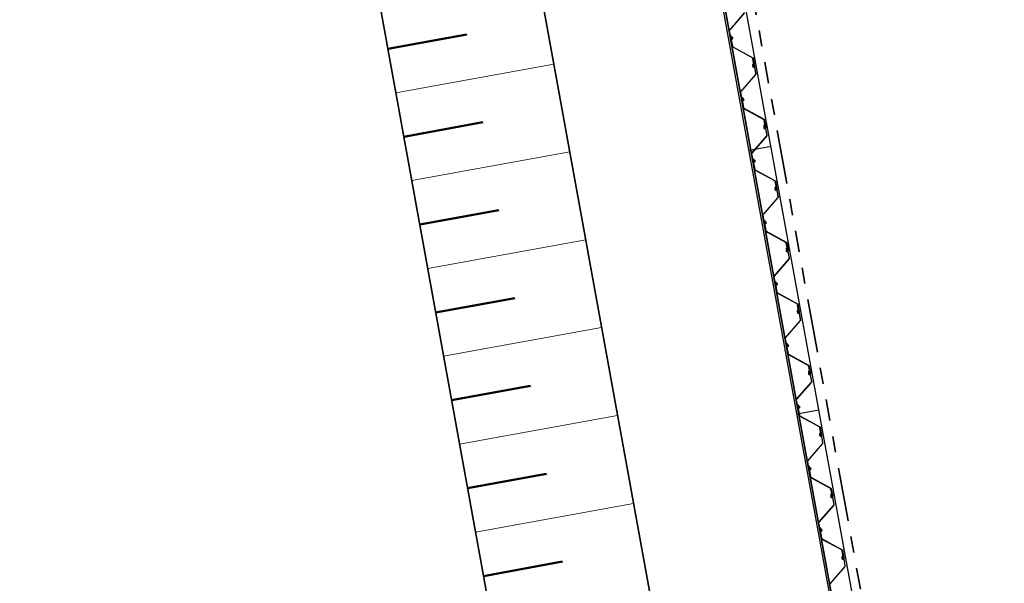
# Model space of a CAD drawing. Header units: metres. Extents: x 103182 to 107392, y 427230 to 428724.
# Tile 28 of 42: x 104646 to 104668, y 428300 to 428312. Entities that reach past the tile are written whole.
import ezdxf

# ---------------------------------------------------------------- set-up
doc = ezdxf.new("R2010")
doc.units = ezdxf.units.M
doc.linetypes.add('RI-DRAINAGE', pattern=[19.2, 6, -1.8, 1.8, -1.8, 2.4, -1.8, 1.8, -1.8])
for name, color, linetype, lineweight in [('N-CO-FC-DAMWAND_STAAL-G', 140, 'Continuous', 25), ('N-WE-GW-TALUDARCERING_KORT-G', 96, 'Continuous', 50), ('N-WE-GW-TALUDARCERING_LANG-G', 96, 'Continuous', 18), ('N-WE-GW-WATERGANG-G', 96, 'Continuous', 35), ('N-WE-RI-DRAINAGE_DRAIN-G', 90, 'RI-DRAINAGE', 35)]:
    doc.layers.add(name, color=color, linetype=linetype, lineweight=lineweight)

# ---------------------------------------------------------------- blocks, each defined once
blk = doc.blocks.new('Perenlaantje+Akenwijk')
for points in [[(104662.212, 428312.603), (104661.878, 428312.217, 0.227194), (104661.875, 428312.205), (104661.905, 428312.035, 0.414214), (104661.919, 428312.025), (104661.926, 428312.026, 0.17875), (104661.932, 428312.03, 0.219232), (104661.936, 428312.046), (104661.935, 428312.051, 0.687239), (104661.931, 428312.052), (104661.922, 428312.036, -0.212557), (104661.92, 428312.035), (104661.918, 428312.034, -0.414214), (104661.914, 428312.037), (104661.911, 428312.057, -0.385314), (104661.914, 428312.063), (104661.933, 428312.068, 0.663703), (104661.933, 428312.073), (104661.912, 428312.085, -0.221695), (104661.902, 428312.099), (104661.884, 428312.2, -0.227194), (104661.889, 428312.217), (104662.223, 428312.603, 0.227194)], [(104661.922, 428312.061, -0.088672), (104661.926, 428312.062), (104661.932, 428312.063, -0.414214), (104661.946, 428312.054), (104661.95, 428312.031, -0.385314), (104661.942, 428312.017), (104661.925, 428312.013, 0.385314), (104661.92, 428312.004), (104661.946, 428311.859, 0.227194), (104661.956, 428311.845), (104662.405, 428311.602, -0.227194), (104662.412, 428311.591), (104662.443, 428311.421, -0.414214), (104662.434, 428311.407), (104662.427, 428311.406, -0.17875), (104662.42, 428311.407, -0.219232), (104662.411, 428311.421), (104662.41, 428311.426, -0.687239), (104662.413, 428311.428), (104662.428, 428311.417, 0.212557), (104662.43, 428311.416), (104662.432, 428311.416, 0.414214), (104662.434, 428311.42), (104662.43, 428311.44, 0.385314), (104662.425, 428311.444), (104662.406, 428311.442, -0.663703), (104662.404, 428311.447), (104662.419, 428311.466, 0.221695), (104662.423, 428311.482), (104662.405, 428311.583, 0.227194), (104662.395, 428311.597), (104661.946, 428311.841, -0.227194), (104661.939, 428311.851), (104661.91, 428312.01, -0.385314), (104661.916, 428312.02), (104661.937, 428312.026, 0.385314), (104661.941, 428312.032), (104661.937, 428312.052, 0.414214), (104661.934, 428312.054), (104661.932, 428312.054, 0.212557), (104661.93, 428312.052), (104661.92, 428312.037, -0.687234), (104661.916, 428312.037), (104661.915, 428312.043, -0.219232), (104661.92, 428312.059, -0.088672), (104661.922, 428312.061)], [(104662.418, 428311.44, 0.088672), (104662.415, 428311.44), (104662.408, 428311.438, 0.414214), (104662.398, 428311.424), (104662.403, 428311.402, 0.385314), (104662.415, 428311.392), (104662.432, 428311.393, -0.385314), (104662.441, 428311.387), (104662.467, 428311.242, -0.227194), (104662.462, 428311.226), (104662.128, 428310.84, 0.227194), (104662.125, 428310.827), (104662.156, 428310.657, 0.414214), (104662.17, 428310.648), (104662.176, 428310.649, 0.17875), (104662.182, 428310.652, 0.219232), (104662.186, 428310.668), (104662.185, 428310.674, 0.687239), (104662.181, 428310.674), (104662.172, 428310.659, -0.212557), (104662.17, 428310.657), (104662.168, 428310.657, -0.414214), (104662.165, 428310.659), (104662.161, 428310.679, -0.385314), (104662.164, 428310.685), (104662.183, 428310.69, 0.663703), (104662.183, 428310.696), (104662.162, 428310.708, -0.221695), (104662.153, 428310.722), (104662.134, 428310.823, -0.227194), (104662.139, 428310.839), (104662.473, 428311.225, 0.227194), (104662.477, 428311.238), (104662.448, 428311.397, 0.385314), (104662.439, 428311.403), (104662.417, 428311.401, -0.385314), (104662.411, 428311.406), (104662.408, 428311.426, -0.414214), (104662.41, 428311.429), (104662.412, 428311.429, -0.212557), (104662.414, 428311.429), (104662.429, 428311.417, 0.687234), (104662.432, 428311.42), (104662.431, 428311.425, 0.219232), (104662.422, 428311.438, 0.088672), (104662.418, 428311.44)], [(104662.172, 428310.684, -0.088672), (104662.176, 428310.685), (104662.182, 428310.686, -0.414214), (104662.196, 428310.676), (104662.2, 428310.654, -0.385314), (104662.192, 428310.64), (104662.176, 428310.635, 0.385314), (104662.17, 428310.626), (104662.196, 428310.482, 0.227194), (104662.206, 428310.468), (104662.655, 428310.224, -0.227194), (104662.662, 428310.214), (104662.693, 428310.043, -0.414214), (104662.684, 428310.029), (104662.677, 428310.028, -0.17875), (104662.67, 428310.029, -0.219232), (104662.661, 428310.043), (104662.66, 428310.048, -0.687239), (104662.663, 428310.05), (104662.678, 428310.039, 0.212557), (104662.68, 428310.038), (104662.682, 428310.039, 0.414214), (104662.684, 428310.042), (104662.681, 428310.062, 0.385314), (104662.675, 428310.066), (104662.656, 428310.065, -0.663703), (104662.654, 428310.07), (104662.669, 428310.088, 0.221695), (104662.674, 428310.105), (104662.655, 428310.206, 0.227194), (104662.645, 428310.22), (104662.196, 428310.463, -0.227194), (104662.189, 428310.474), (104662.16, 428310.633, -0.385314), (104662.166, 428310.642), (104662.187, 428310.648, 0.385314), (104662.191, 428310.654), (104662.187, 428310.674, 0.414214), (104662.184, 428310.677), (104662.182, 428310.676, 0.212557), (104662.18, 428310.675), (104662.17, 428310.659, -0.687234), (104662.167, 428310.66), (104662.166, 428310.665, -0.219232), (104662.17, 428310.681, -0.088672), (104662.172, 428310.684)], [(104662.668, 428310.062, 0.088672), (104662.665, 428310.062), (104662.658, 428310.061, 0.414214), (104662.649, 428310.047), (104662.653, 428310.024, 0.385314), (104662.665, 428310.014), (104662.682, 428310.016, -0.385314), (104662.691, 428310.009), (104662.717, 428309.865, -0.227194), (104662.713, 428309.848), (104662.378, 428309.462, 0.227194), (104662.375, 428309.45), (104662.406, 428309.28, 0.414214), (104662.42, 428309.27), (104662.426, 428309.271, 0.17875), (104662.432, 428309.275, 0.219232), (104662.436, 428309.291), (104662.435, 428309.296, 0.687239), (104662.432, 428309.297), (104662.422, 428309.281, -0.212557), (104662.42, 428309.28), (104662.418, 428309.279, -0.414214), (104662.415, 428309.282), (104662.411, 428309.302, -0.385314), (104662.415, 428309.308), (104662.433, 428309.313, 0.663703), (104662.433, 428309.318), (104662.412, 428309.33, -0.221695), (104662.403, 428309.344), (104662.384, 428309.445, -0.227194), (104662.389, 428309.462), (104662.723, 428309.848, 0.227194), (104662.727, 428309.86), (104662.698, 428310.019, 0.385314), (104662.689, 428310.026), (104662.667, 428310.024, -0.385314), (104662.661, 428310.028), (104662.658, 428310.048, -0.414214), (104662.66, 428310.052), (104662.662, 428310.052, -0.212557), (104662.664, 428310.051), (104662.679, 428310.04, 0.687234), (104662.682, 428310.042), (104662.681, 428310.047, 0.219232), (104662.672, 428310.061, 0.088672), (104662.668, 428310.062)], [(104662.423, 428309.306, -0.088672), (104662.426, 428309.307), (104662.432, 428309.308, -0.414214), (104662.446, 428309.299), (104662.451, 428309.276, -0.385314), (104662.442, 428309.262), (104662.426, 428309.258, 0.385314), (104662.42, 428309.249), (104662.446, 428309.104, 0.227194), (104662.456, 428309.09), (104662.905, 428308.847, -0.227194), (104662.913, 428308.836), (104662.943, 428308.666, -0.414214), (104662.934, 428308.652), (104662.927, 428308.651, -0.17875), (104662.92, 428308.652, -0.219232), (104662.911, 428308.666), (104662.91, 428308.671, -0.687239), (104662.913, 428308.673), (104662.928, 428308.662, 0.212557), (104662.93, 428308.661), (104662.932, 428308.661, 0.414214), (104662.934, 428308.665), (104662.931, 428308.685, 0.385314), (104662.925, 428308.689), (104662.907, 428308.687, -0.663703), (104662.904, 428308.692), (104662.919, 428308.711, 0.221695), (104662.924, 428308.727), (104662.905, 428308.828, 0.227194), (104662.895, 428308.842), (104662.447, 428309.086, -0.227194), (104662.439, 428309.096), (104662.41, 428309.256, -0.385314), (104662.416, 428309.265), (104662.438, 428309.271, 0.385314), (104662.441, 428309.277), (104662.437, 428309.297, 0.414214), (104662.434, 428309.299), (104662.432, 428309.299, 0.212557), (104662.43, 428309.297), (104662.421, 428309.282, -0.687234), (104662.417, 428309.282), (104662.416, 428309.288, -0.219232), (104662.42, 428309.304, -0.088672), (104662.423, 428309.306)], [(104662.918, 428308.685, 0.088672), (104662.915, 428308.685), (104662.908, 428308.683, 0.414214), (104662.899, 428308.669), (104662.903, 428308.647, 0.385314), (104662.916, 428308.637), (104662.933, 428308.638, -0.385314), (104662.941, 428308.632), (104662.967, 428308.488, -0.227194), (104662.963, 428308.471), (104662.628, 428308.085, 0.227194), (104662.625, 428308.072), (104662.656, 428307.902, 0.414214), (104662.67, 428307.893), (104662.676, 428307.894, 0.17875), (104662.682, 428307.897, 0.219232), (104662.687, 428307.914), (104662.686, 428307.919, 0.687239), (104662.682, 428307.919), (104662.672, 428307.904, -0.212557), (104662.67, 428307.902), (104662.668, 428307.902, -0.414214), (104662.665, 428307.904), (104662.661, 428307.924, -0.385314), (104662.665, 428307.93), (104662.683, 428307.935, 0.663703), (104662.684, 428307.941), (104662.663, 428307.953, -0.221695), (104662.653, 428307.967), (104662.634, 428308.068, -0.227194), (104662.639, 428308.084), (104662.973, 428308.47, 0.227194), (104662.977, 428308.483), (104662.948, 428308.642, 0.385314), (104662.939, 428308.648), (104662.917, 428308.646, -0.385314), (104662.911, 428308.651), (104662.908, 428308.671, -0.414214), (104662.91, 428308.674), (104662.912, 428308.674, -0.212557), (104662.914, 428308.674), (104662.929, 428308.662, 0.687234), (104662.932, 428308.665), (104662.931, 428308.67, 0.219232), (104662.922, 428308.683, 0.088672), (104662.918, 428308.685)], [(104662.673, 428307.929, -0.088672), (104662.676, 428307.93), (104662.683, 428307.931, -0.414214), (104662.697, 428307.921), (104662.701, 428307.899, -0.385314), (104662.692, 428307.885), (104662.676, 428307.88, 0.385314), (104662.67, 428307.871), (104662.696, 428307.727, 0.227194), (104662.706, 428307.713), (104663.155, 428307.469, -0.227194), (104663.163, 428307.459), (104663.194, 428307.288, -0.414214), (104663.184, 428307.275), (104663.177, 428307.273, -0.17875), (104663.17, 428307.275, -0.219232), (104663.161, 428307.288), (104663.16, 428307.293, -0.687239), (104663.163, 428307.295), (104663.178, 428307.284, 0.212557), (104663.18, 428307.284), (104663.182, 428307.284, 0.414214), (104663.184, 428307.287), (104663.181, 428307.307, 0.385314), (104663.175, 428307.311), (104663.157, 428307.31, -0.663703), (104663.154, 428307.315), (104663.17, 428307.333, 0.221695), (104663.174, 428307.35), (104663.155, 428307.451, 0.227194), (104663.145, 428307.465), (104662.697, 428307.709, -0.227194), (104662.689, 428307.719), (104662.66, 428307.878, -0.385314), (104662.666, 428307.887), (104662.688, 428307.893, 0.385314), (104662.691, 428307.899), (104662.688, 428307.919, 0.414214), (104662.684, 428307.922), (104662.682, 428307.921, 0.212557), (104662.68, 428307.92), (104662.671, 428307.904, -0.687234), (104662.667, 428307.905), (104662.666, 428307.91, -0.219232), (104662.67, 428307.926, -0.088672), (104662.673, 428307.929)], [(104663.169, 428307.307, 0.088672), (104663.165, 428307.307), (104663.158, 428307.306, 0.414214), (104663.149, 428307.292), (104663.153, 428307.269, 0.385314), (104663.166, 428307.259), (104663.183, 428307.261, -0.385314), (104663.191, 428307.254), (104663.217, 428307.11, -0.227194), (104663.213, 428307.093), (104662.878, 428306.708, 0.227194), (104662.875, 428306.695), (104662.906, 428306.525, 0.414214), (104662.92, 428306.515), (104662.926, 428306.516, 0.17875), (104662.932, 428306.52, 0.219232), (104662.937, 428306.536), (104662.936, 428306.541, 0.687239), (104662.932, 428306.542), (104662.922, 428306.526, -0.212557), (104662.92, 428306.525), (104662.918, 428306.525, -0.414214), (104662.915, 428306.527), (104662.911, 428306.547, -0.385314), (104662.915, 428306.553), (104662.933, 428306.558, 0.663703), (104662.934, 428306.563), (104662.913, 428306.575, -0.221695), (104662.903, 428306.589), (104662.885, 428306.69, -0.227194), (104662.889, 428306.707), (104663.223, 428307.093, 0.227194), (104663.227, 428307.105), (104663.198, 428307.264, 0.385314), (104663.189, 428307.271), (104663.167, 428307.269, -0.385314), (104663.162, 428307.273), (104663.158, 428307.293, -0.414214), (104663.16, 428307.297), (104663.162, 428307.297, -0.212557), (104663.164, 428307.296), (104663.179, 428307.285, 0.687234), (104663.182, 428307.287), (104663.181, 428307.292, 0.219232), (104663.172, 428307.306, 0.088672), (104663.169, 428307.307)], [(104662.923, 428306.551, -0.088672), (104662.926, 428306.552), (104662.933, 428306.554, -0.414214), (104662.947, 428306.544), (104662.951, 428306.521, -0.385314), (104662.942, 428306.507), (104662.926, 428306.503, 0.385314), (104662.92, 428306.494), (104662.946, 428306.349, 0.227194), (104662.957, 428306.335), (104663.405, 428306.092, -0.227194), (104663.413, 428306.081), (104663.444, 428305.911, -0.414214), (104663.434, 428305.897), (104663.427, 428305.896, -0.17875), (104663.421, 428305.897, -0.219232), (104663.411, 428305.911), (104663.41, 428305.916, -0.687239), (104663.413, 428305.918), (104663.428, 428305.907, 0.212557), (104663.43, 428305.906), (104663.432, 428305.906, 0.414214), (104663.435, 428305.91), (104663.431, 428305.93, 0.385314), (104663.426, 428305.934), (104663.407, 428305.932, -0.663703), (104663.404, 428305.937), (104663.42, 428305.956, 0.221695), (104663.424, 428305.972), (104663.406, 428306.073, 0.227194), (104663.395, 428306.087), (104662.947, 428306.331, -0.227194), (104662.939, 428306.342), (104662.91, 428306.501, -0.385314), (104662.916, 428306.51), (104662.938, 428306.516, 0.385314), (104662.941, 428306.522), (104662.938, 428306.542, 0.414214), (104662.934, 428306.544), (104662.933, 428306.544, 0.212557), (104662.931, 428306.542), (104662.921, 428306.527, -0.687234), (104662.917, 428306.527), (104662.916, 428306.533, -0.219232), (104662.92, 428306.549, -0.088672), (104662.923, 428306.551)], [(104663.419, 428305.93, 0.088672), (104663.415, 428305.93), (104663.409, 428305.928, 0.414214), (104663.399, 428305.915), (104663.403, 428305.892, 0.385314), (104663.416, 428305.882), (104663.433, 428305.883, -0.385314), (104663.441, 428305.877), (104663.467, 428305.733, -0.227194), (104663.463, 428305.716), (104663.129, 428305.33, 0.227194), (104663.125, 428305.318), (104663.156, 428305.147, 0.414214), (104663.17, 428305.138), (104663.177, 428305.139, 0.17875), (104663.183, 428305.142, 0.219232), (104663.187, 428305.159), (104663.186, 428305.164, 0.687239), (104663.182, 428305.165), (104663.172, 428305.149, -0.212557), (104663.17, 428305.147), (104663.169, 428305.147, -0.414214), (104663.165, 428305.149), (104663.161, 428305.17, -0.385314), (104663.165, 428305.175), (104663.183, 428305.18, 0.663703), (104663.184, 428305.186), (104663.163, 428305.198, -0.221695), (104663.153, 428305.212), (104663.135, 428305.313, -0.227194), (104663.139, 428305.329), (104663.474, 428305.715, 0.227194), (104663.477, 428305.728), (104663.448, 428305.887, 0.385314), (104663.44, 428305.893), (104663.417, 428305.892, -0.385314), (104663.412, 428305.896), (104663.408, 428305.916, -0.414214), (104663.41, 428305.919), (104663.412, 428305.919, -0.212557), (104663.414, 428305.919), (104663.429, 428305.908, 0.687234), (104663.433, 428305.91), (104663.432, 428305.915, 0.219232), (104663.422, 428305.928, 0.088672), (104663.419, 428305.93)], [(104663.173, 428305.174, -0.088672), (104663.176, 428305.175), (104663.183, 428305.176, -0.414214), (104663.197, 428305.166), (104663.201, 428305.144, -0.385314), (104663.192, 428305.13), (104663.176, 428305.125, 0.385314), (104663.17, 428305.116), (104663.197, 428304.972, 0.227194), (104663.207, 428304.958), (104663.655, 428304.714, -0.227194), (104663.663, 428304.704), (104663.694, 428304.534, -0.414214), (104663.684, 428304.52), (104663.678, 428304.518, -0.17875), (104663.671, 428304.52, -0.219232), (104663.661, 428304.533), (104663.66, 428304.538, -0.687239), (104663.664, 428304.541), (104663.678, 428304.529, 0.212557), (104663.681, 428304.529), (104663.682, 428304.529, 0.414214), (104663.685, 428304.532), (104663.681, 428304.552, 0.385314), (104663.676, 428304.557), (104663.657, 428304.555, -0.663703), (104663.654, 428304.56), (104663.67, 428304.579, 0.221695), (104663.674, 428304.595), (104663.656, 428304.696, 0.227194), (104663.646, 428304.71), (104663.197, 428304.954, -0.227194), (104663.189, 428304.964), (104663.16, 428305.123, -0.385314), (104663.166, 428305.132), (104663.188, 428305.138, 0.385314), (104663.191, 428305.144), (104663.188, 428305.164, 0.414214), (104663.184, 428305.167), (104663.183, 428305.166, 0.212557), (104663.181, 428305.165), (104663.171, 428305.149, -0.687234), (104663.167, 428305.15), (104663.166, 428305.155, -0.219232), (104663.17, 428305.171, -0.088672), (104663.173, 428305.174)], [(104663.669, 428304.552, 0.088672), (104663.665, 428304.552), (104663.659, 428304.551, 0.414214), (104663.649, 428304.537), (104663.653, 428304.514, 0.385314), (104663.666, 428304.504), (104663.683, 428304.506, -0.385314), (104663.691, 428304.499), (104663.718, 428304.355, -0.227194), (104663.713, 428304.338), (104663.379, 428303.953, 0.227194), (104663.375, 428303.94), (104663.406, 428303.77, 0.414214), (104663.42, 428303.76), (104663.427, 428303.761, 0.17875), (104663.433, 428303.765, 0.219232), (104663.437, 428303.781), (104663.436, 428303.786, 0.687239), (104663.432, 428303.787), (104663.422, 428303.771, -0.212557), (104663.42, 428303.77), (104663.419, 428303.77, -0.414214), (104663.415, 428303.772), (104663.411, 428303.792, -0.385314), (104663.415, 428303.798), (104663.433, 428303.803, 0.663703), (104663.434, 428303.808), (104663.413, 428303.82, -0.221695), (104663.403, 428303.834), (104663.385, 428303.935, -0.227194), (104663.389, 428303.952), (104663.724, 428304.338, 0.227194), (104663.727, 428304.35), (104663.698, 428304.509, 0.385314), (104663.69, 428304.516), (104663.667, 428304.514, -0.385314), (104663.662, 428304.518), (104663.658, 428304.538, -0.414214), (104663.661, 428304.542), (104663.662, 428304.542, -0.212557), (104663.665, 428304.541), (104663.679, 428304.53, 0.687234), (104663.683, 428304.532), (104663.682, 428304.537, 0.219232), (104663.672, 428304.551, 0.088672), (104663.669, 428304.552)], [(104663.423, 428303.796, -0.088672), (104663.426, 428303.797), (104663.433, 428303.799, -0.414214), (104663.447, 428303.789), (104663.451, 428303.766, -0.385314), (104663.443, 428303.752), (104663.426, 428303.748, 0.385314), (104663.42, 428303.739), (104663.447, 428303.594, 0.227194), (104663.457, 428303.58), (104663.905, 428303.337, -0.227194), (104663.913, 428303.326), (104663.944, 428303.156, -0.414214), (104663.934, 428303.142), (104663.928, 428303.141, -0.17875), (104663.921, 428303.142, -0.219232), (104663.911, 428303.156), (104663.91, 428303.161, -0.687239), (104663.914, 428303.163), (104663.928, 428303.152, 0.212557), (104663.931, 428303.151), (104663.932, 428303.151, 0.414214), (104663.935, 428303.155), (104663.931, 428303.175, 0.385314), (104663.926, 428303.179), (104663.907, 428303.178, -0.663703), (104663.904, 428303.182), (104663.92, 428303.201, 0.221695), (104663.924, 428303.217), (104663.906, 428303.318, 0.227194), (104663.896, 428303.332), (104663.447, 428303.576, -0.227194), (104663.439, 428303.587), (104663.411, 428303.746, -0.385314), (104663.416, 428303.755), (104663.438, 428303.761, 0.385314), (104663.442, 428303.767), (104663.438, 428303.787, 0.414214), (104663.434, 428303.789), (104663.433, 428303.789, 0.212557), (104663.431, 428303.788), (104663.421, 428303.772, -0.687234), (104663.417, 428303.772), (104663.416, 428303.778, -0.219232), (104663.42, 428303.794, -0.088672), (104663.423, 428303.796)], [(104663.919, 428303.175, 0.088672), (104663.915, 428303.175), (104663.909, 428303.174, 0.414214), (104663.899, 428303.16), (104663.903, 428303.137, 0.385314), (104663.916, 428303.127), (104663.933, 428303.128, -0.385314), (104663.942, 428303.122), (104663.968, 428302.978, -0.227194), (104663.963, 428302.961), (104663.629, 428302.575, 0.227194), (104663.625, 428302.563), (104663.656, 428302.392, 0.414214), (104663.67, 428302.383), (104663.677, 428302.384, 0.17875), (104663.683, 428302.387, 0.219232), (104663.687, 428302.404), (104663.686, 428302.409, 0.687239), (104663.682, 428302.41), (104663.672, 428302.394, -0.212557), (104663.67, 428302.392), (104663.669, 428302.392, -0.414214), (104663.665, 428302.394), (104663.662, 428302.415, -0.385314), (104663.665, 428302.42), (104663.683, 428302.425, 0.663703), (104663.684, 428302.431), (104663.663, 428302.443, -0.221695), (104663.653, 428302.457), (104663.635, 428302.558, -0.227194), (104663.639, 428302.574), (104663.974, 428302.96, 0.227194), (104663.977, 428302.973), (104663.948, 428303.132, 0.385314), (104663.94, 428303.138), (104663.917, 428303.137, -0.385314), (104663.912, 428303.141), (104663.908, 428303.161, -0.414214), (104663.911, 428303.164), (104663.912, 428303.165, -0.212557), (104663.915, 428303.164), (104663.929, 428303.153, 0.687234), (104663.933, 428303.155), (104663.932, 428303.16, 0.219232), (104663.922, 428303.174, 0.088672), (104663.919, 428303.175)], [(104663.673, 428302.419, -0.088672), (104663.676, 428302.42), (104663.683, 428302.421, -0.414214), (104663.697, 428302.411), (104663.701, 428302.389, -0.385314), (104663.693, 428302.375), (104663.676, 428302.37, 0.385314), (104663.671, 428302.361), (104663.697, 428302.217, 0.227194), (104663.707, 428302.203), (104664.156, 428301.959, -0.227194), (104664.163, 428301.949), (104664.194, 428301.779, -0.414214), (104664.184, 428301.765), (104664.178, 428301.763, -0.17875), (104664.171, 428301.765, -0.219232), (104664.161, 428301.778), (104664.16, 428301.783, -0.687239), (104664.164, 428301.786), (104664.178, 428301.774, 0.212557), (104664.181, 428301.774), (104664.182, 428301.774, 0.414214), (104664.185, 428301.777), (104664.181, 428301.797, 0.385314), (104664.176, 428301.802), (104664.157, 428301.8, -0.663703), (104664.155, 428301.805), (104664.17, 428301.824, 0.221695), (104664.174, 428301.84), (104664.156, 428301.941, 0.227194), (104664.146, 428301.955), (104663.697, 428302.199, -0.227194), (104663.69, 428302.209), (104663.661, 428302.368, -0.385314), (104663.666, 428302.377), (104663.688, 428302.384, 0.385314), (104663.692, 428302.389), (104663.688, 428302.409, 0.414214), (104663.684, 428302.412), (104663.683, 428302.411, 0.212557), (104663.681, 428302.41), (104663.671, 428302.394, -0.687234), (104663.667, 428302.395), (104663.666, 428302.4, -0.219232), (104663.67, 428302.416, -0.088672), (104663.673, 428302.419)], [(104664.169, 428301.797, 0.088672), (104664.165, 428301.797), (104664.159, 428301.796, 0.414214), (104664.149, 428301.782), (104664.153, 428301.759, 0.385314), (104664.166, 428301.75), (104664.183, 428301.751, -0.385314), (104664.192, 428301.744), (104664.218, 428301.6, -0.227194), (104664.213, 428301.583), (104663.879, 428301.198, 0.227194), (104663.875, 428301.185), (104663.906, 428301.015, 0.414214), (104663.92, 428301.005), (104663.927, 428301.006, 0.17875), (104663.933, 428301.01, 0.219232), (104663.937, 428301.026), (104663.936, 428301.031, 0.687239), (104663.932, 428301.032), (104663.922, 428301.016, -0.212557), (104663.92, 428301.015), (104663.919, 428301.015, -0.414214), (104663.915, 428301.017), (104663.912, 428301.037, -0.385314), (104663.915, 428301.043), (104663.933, 428301.048, 0.663703), (104663.934, 428301.053), (104663.913, 428301.065, -0.221695), (104663.903, 428301.079), (104663.885, 428301.18, -0.227194), (104663.89, 428301.197), (104664.224, 428301.583, 0.227194), (104664.227, 428301.595), (104664.198, 428301.754, 0.385314), (104664.19, 428301.761), (104664.167, 428301.759, -0.385314), (104664.162, 428301.763), (104664.158, 428301.783, -0.414214), (104664.161, 428301.787), (104664.162, 428301.787, -0.212557), (104664.165, 428301.786), (104664.179, 428301.775, 0.687234), (104664.183, 428301.777), (104664.182, 428301.782, 0.219232), (104664.172, 428301.796, 0.088672), (104664.169, 428301.797)], [(104663.923, 428301.041, -0.088672), (104663.927, 428301.042), (104663.933, 428301.044, -0.414214), (104663.947, 428301.034), (104663.951, 428301.011, -0.385314), (104663.943, 428300.998), (104663.926, 428300.993, 0.385314), (104663.921, 428300.984), (104663.947, 428300.84, 0.227194), (104663.957, 428300.826), (104664.406, 428300.582, -0.227194), (104664.413, 428300.571), (104664.444, 428300.401, -0.414214), (104664.434, 428300.387), (104664.428, 428300.386, -0.17875), (104664.421, 428300.387, -0.219232), (104664.411, 428300.401), (104664.41, 428300.406, -0.687239), (104664.414, 428300.408), (104664.429, 428300.397, 0.212557), (104664.431, 428300.396), (104664.433, 428300.396, 0.414214), (104664.435, 428300.4), (104664.431, 428300.42, 0.385314), (104664.426, 428300.424), (104664.407, 428300.423, -0.663703), (104664.405, 428300.427), (104664.42, 428300.446, 0.221695), (104664.424, 428300.462), (104664.406, 428300.563, 0.227194), (104664.396, 428300.577), (104663.947, 428300.821, -0.227194), (104663.94, 428300.832), (104663.911, 428300.991, -0.385314), (104663.916, 428301), (104663.938, 428301.006, 0.385314), (104663.942, 428301.012), (104663.938, 428301.032, 0.414214), (104663.935, 428301.034), (104663.933, 428301.034, 0.212557), (104663.931, 428301.033), (104663.921, 428301.017, -0.687234), (104663.917, 428301.018), (104663.916, 428301.023, -0.219232), (104663.921, 428301.039, -0.088672), (104663.923, 428301.041)], [(104664.419, 428300.42, 0.088672), (104664.416, 428300.42), (104664.409, 428300.419, 0.414214), (104664.399, 428300.405), (104664.403, 428300.382, 0.385314), (104664.416, 428300.372), (104664.433, 428300.373, -0.385314), (104664.442, 428300.367), (104664.468, 428300.223, -0.227194), (104664.463, 428300.206), (104664.129, 428299.82, 0.227194)], [(104664.14, 428299.819), (104664.474, 428300.205, 0.227194), (104664.477, 428300.218), (104664.449, 428300.377, 0.385314), (104664.44, 428300.383), (104664.417, 428300.382, -0.385314), (104664.412, 428300.386), (104664.408, 428300.406, -0.414214), (104664.411, 428300.409), (104664.413, 428300.41, -0.212557), (104664.415, 428300.409), (104664.43, 428300.398, 0.687234), (104664.433, 428300.4), (104664.432, 428300.405, 0.219232), (104664.422, 428300.419, 0.088672), (104664.419, 428300.42)]]:
    blk.add_lwpolyline(points, format="xyb")
at = {"layer": 'N-CO-FC-DAMWAND_STAAL-G', "color": 251}
for p, q in [((104667.207, 428282.612), (104660.599, 428319.007)), ((104667.75, 428282.417), (104661.154, 428318.749)), ((104662.813, 428309.612), (104662.321, 428309.523)), ((104663.884, 428303.709), (104663.393, 428303.619)), ((104663.884, 428303.709), (104663.393, 428303.619))]:
    blk.add_line(p, q, dxfattribs=at)
at = {"layer": 'N-WE-GW-TALUDARCERING_KORT-G', "color": 251}
for p, q in [((104654.224, 428311.8), (104655.995, 428312.122)), ((104654.581, 428309.832), (104656.352, 428310.154)), ((104654.938, 428307.864), (104656.709, 428308.186)), ((104655.295, 428305.896), (104657.067, 428306.218)), ((104655.653, 428303.929), (104657.424, 428304.25)), ((104656.01, 428301.961), (104657.781, 428302.282)), ((104656.367, 428299.993), (104658.138, 428300.315))]:
    blk.add_line(p, q, dxfattribs=at)
at = {"layer": 'N-WE-GW-TALUDARCERING_LANG-G', "color": 251}
for p, q in [((104654.402, 428310.816), (104657.944, 428311.459)), ((104654.76, 428308.848), (104658.302, 428309.491)), ((104655.117, 428306.88), (104658.659, 428307.524)), ((104655.474, 428304.913), (104659.016, 428305.556)), ((104655.831, 428302.945), (104659.374, 428303.588)), ((104656.189, 428300.977), (104659.731, 428301.62))]:
    blk.add_line(p, q, dxfattribs=at)
at = {"layer": 'N-WE-GW-WATERGANG-G', "color": 251, "flags": 128}
for points in [[(104667.25, 428282.596), (104660.643, 428318.987), (104679.339, 428329.706)], [(104658.989, 428285.553), (104652.832, 428319.465)], [(104656.487, 428319.485), (104662.902, 428284.152)]]:
    blk.add_lwpolyline(points, dxfattribs=at)
at = {"layer": 'N-WE-RI-DRAINAGE_DRAIN-G', "color": 251, "ltscale": 0.2}
blk.add_lwpolyline([(104645.972, 428263.666), (104667.968, 428282.339), (104661.376, 428318.646), (104678.644, 428328.547)], dxfattribs=at)

msp = doc.modelspace()

# ---------------------------------------------------------------- block references
msp.add_blockref('Perenlaantje+Akenwijk', (0, 0))

doc.saveas('drawing.dxf')
